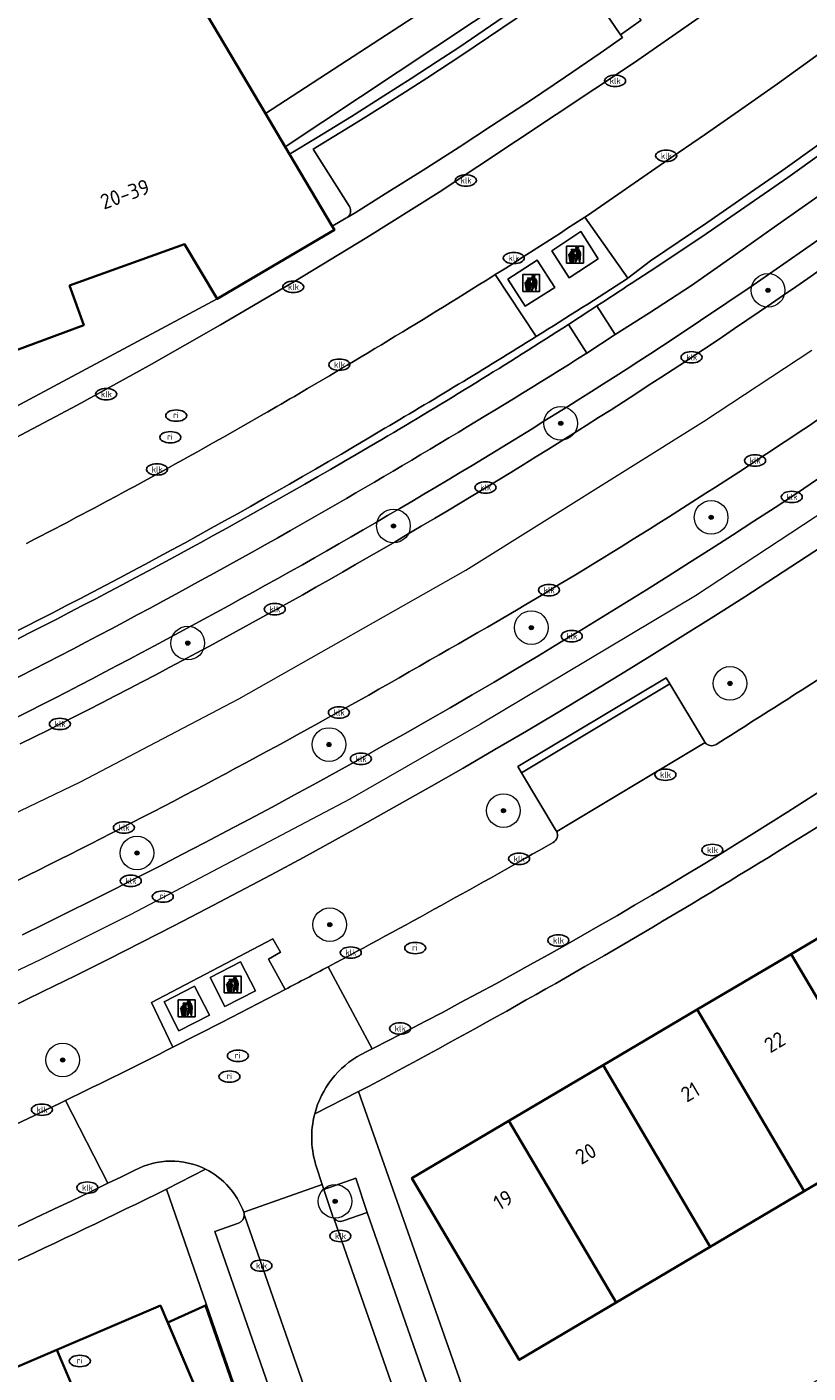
# Model space of a CAD drawing. Header units: metres. Extents: x 103671 to 105190, y 427150 to 429171.
# Tile 35 of 256: x 104057 to 104104, y 427341 to 427421. Entities that reach past the tile are written whole.
import ezdxf
from ezdxf.enums import TextEntityAlignment as Align

# ---------------------------------------------------------------- set-up
doc = ezdxf.new("R2010")
doc.units = ezdxf.units.M
for name, color, linetype, lineweight in [('B-WE-GK-BESCHOEIING-G', 253, 'GK-BESCHOEIING-SO', 18), ('B-WE-GR-BEPLANTING_CULTUUR_BODEMBEDEKKER-GV', 253, 'Continuous', 18), ('B-WE-GR-BEPLANTING_CULTUUR_HEESTERS-GV', 253, 'Continuous', 18), ('B-WE-GR-BOOM-S', 253, 'Continuous', 25), ('B-WE-IE-AFVAL APART PLAATS-S', 253, 'Continuous', 25), ('B-WE-IE-MEUBILAIR-S', 253, 'Continuous', 25), ('B-WE-OG-BEBOUWING-GV', 253, 'Continuous', 35), ('B-WE-OG-BEBOUWING-T18', 7, 'Continuous', 18), ('B-WE-OG-TERREIN_BEGROEID-GV', 253, 'Continuous', 18), ('B-WE-OG-TERREIN_ERF-GV', 253, 'Continuous', 18), ('B-WE-OG-TERREIN_OEVER-GV', 253, 'Continuous', 18), ('B-WE-OG-WATER_SLOOT-GV', 253, 'Continuous', 18), ('B-WE-VH-GESLOTENVERHARDING_ASFALT-GV', 253, 'Continuous', 18), ('B-WE-VH-GESLOTENVERHARDING_BETON-GV', 253, 'Continuous', 18), ('B-WE-VH-OPENVERHARDING-GV', 253, 'Continuous', 18), ('B-WE-VH-OPENVERHARDING_BETONSTRAATSTEEN-GV', 253, 'Continuous', 18), ('B-WE-VH-OPENVERHARDING_TEGEL-GV', 253, 'Continuous', 18), ('B-WE-VW-MARKERING_PICTOGRAM-G', 253, 'Continuous', 18)]:
    doc.layers.add(name, color=color, linetype=linetype, lineweight=lineweight)
doc.styles.add('NLCS-ISO', font='NLCS-ISO.ttf')
doc.styles.add('NLCS-ISO-M500-T18', font='NLCS-ISO.ttf', dxfattribs={"height": 0.9})
doc.linetypes.add('GK-BESCHOEIING-SO', pattern='A,18,-3,[1,NLCS.SHX,S=0.6,R=0,X=0,Y=0],-3', length=24)

# ---------------------------------------------------------------- blocks, each defined once
blk = doc.blocks.new('SIE-AFVAL APART PLAATS-SO')
h = blk.add_hatch(color=256)
h.dxf.hatch_style = 1
h.paths.add_polyline_path([(-0.09, 0.07), (-1.76, 0.07, 0.819081), (-1.79, -0.09), (-1.4, -2.19, 0.36153), (-1.37, -2.21), (-0.47, -2.21, 0.36153), (-0.44, -2.19), (-0.05, -0.09, 0.819081)])
h.paths.add_polyline_path([(-0.16, -0.1), (-0.2, -0.33), (-0.49, -0.33), (-0.47, -0.1)], flags=16)
h.paths.add_polyline_path([(-0.55, -0.1), (-0.58, -0.33), (-0.87, -0.33), (-0.87, -0.1)], flags=16)
h.paths.add_polyline_path([(-0.22, -0.42), (-0.27, -0.73), (-0.53, -0.73), (-0.5, -0.42)], flags=16)
h.paths.add_polyline_path([(-0.58, -0.42), (-0.61, -0.73), (-0.87, -0.73), (-0.87, -0.42)], flags=16)
h.paths.add_polyline_path([(-0.95, -0.1), (-0.95, -0.33), (-1.27, -0.33), (-1.29, -0.1)], flags=16)
h.paths.add_polyline_path([(-0.95, -0.42), (-0.95, -0.73), (-1.23, -0.73), (-1.26, -0.42)], flags=16)
h.paths.add_polyline_path([(-0.29, -0.83), (-0.34, -1.09), (-0.56, -1.09), (-0.54, -0.83)], flags=16)
h.paths.add_polyline_path([(-0.62, -0.83), (-0.65, -1.09), (-0.87, -1.09), (-0.87, -0.83)], flags=16)
h.paths.add_polyline_path([(-0.95, -0.83), (-0.95, -1.09), (-1.2, -1.09), (-1.22, -0.83)], flags=16)
h.paths.add_polyline_path([(-1.35, -0.33), (-1.64, -0.33), (-1.69, -0.1), (-1.37, -0.1)], flags=16)
h.paths.add_polyline_path([(-1.34, -0.42), (-1.31, -0.73), (-1.57, -0.73), (-1.63, -0.42)], flags=16)
h.paths.add_polyline_path([(-0.36, -1.18), (-0.41, -1.44), (-0.6, -1.44), (-0.57, -1.18)], flags=16)
h.paths.add_polyline_path([(-0.65, -1.18), (-0.68, -1.44), (-0.87, -1.44), (-0.87, -1.18)], flags=16)
h.paths.add_polyline_path([(-1.3, -0.83), (-1.28, -1.09), (-1.5, -1.09), (-1.55, -0.83)], flags=16)
h.paths.add_polyline_path([(-0.95, -1.18), (-0.95, -1.44), (-1.17, -1.44), (-1.19, -1.18)], flags=16)
h.paths.add_polyline_path([(-0.42, -1.53), (-0.47, -1.79), (-0.63, -1.79), (-0.6, -1.53)], flags=16)
h.paths.add_polyline_path([(-1.27, -1.18), (-1.25, -1.44), (-1.44, -1.44), (-1.49, -1.18)], flags=16)
h.paths.add_polyline_path([(-0.69, -1.53), (-0.71, -1.79), (-0.87, -1.79), (-0.87, -1.53)], flags=16)
h.paths.add_polyline_path([(-0.95, -1.53), (-0.95, -1.79), (-1.13, -1.79), (-1.16, -1.53)], flags=16)
h.paths.add_polyline_path([(-1.24, -1.53), (-1.22, -1.79), (-1.37, -1.79), (-1.42, -1.53)], flags=16)
h.paths.add_polyline_path([(-0.49, -1.89), (-0.53, -2.13), (-0.66, -2.13), (-0.64, -1.89)], flags=16)
h.paths.add_polyline_path([(-0.72, -1.89), (-0.74, -2.13), (-0.87, -2.13), (-0.87, -1.89)], flags=16)
h.paths.add_polyline_path([(-0.95, -1.89), (-0.95, -2.13), (-1.1, -2.13), (-1.12, -1.89)], flags=16)
h.paths.add_polyline_path([(-1.21, -1.89), (-1.18, -2.13), (-1.31, -2.13), (-1.35, -1.89)], flags=16)
h.paths.add_polyline_path([(-0.19, 0.78, -0.01173), (-0.3, 0.78, -0.148797), (-0.42, 1.03, -0.136076), (-0.69, 0.87), (-0.78, 0.85, -0.038293), (-1.14, 0.96), (-1.19, 0.81, -0.243822), (-1.56, 0.45, 0.344326), (-1, 0.22, -0.139345), (-0.6, 0.22, 0.618436), (-0.56, 0.27, -0.441494), (-0.47, 0.44, 0.309048)])
h.paths.add_polyline_path([(-0.49, 0.51, 0.351556), (-0.64, 0.31, 0.121061), (-1.02, 0.29, -0.288745), (-1.45, 0.42, 0.203599), (-1.12, 0.79), (-1.09, 0.87, 0.083075), (-0.28, 0.71, -0.242261)], flags=16)
h.paths.add_polyline_path([(-0.4, 0.79, -0.023345), (-0.63, 0.82, 0.07081), (-0.46, 0.9, 0.059965)], flags=16)
h.paths.add_polyline_path([(1.12, 1.48), (-1.07, 1.48, 0.860559), (-1.08, 1.42), (0.29, 1, -0.146703), (0.53, 0.28, 0.421968), (0.56, 0.25), (1.6, 0.31, 0.450293), (1.63, 0.34, 0.122241)])
h.paths.add_polyline_path([(0.26, 1.93, 1), (1.07, 1.93, 1)])
h.paths.add_polyline_path([(1.65, 0.15, 0.429303), (1.62, 0.18), (0.55, 0.23, 0.38429), (0.51, 0.2), (0.16, -2.16, 0.83726), (0.22, -2.18), (0.99, -0.78, -0.688204), (1.05, -0.78), (1.36, -2.14, 0.84934), (1.42, -2.14)])
for p, q in [((-0.09, 0.07), (-1.76, 0.07)), ((-1.4, -2.19), (-1.79, -0.09)), ((-1.37, -0.1), (-1.69, -0.1)), ((-1.64, -0.33), (-1.69, -0.1)), ((-1.64, -0.33), (-1.35, -0.33)), ((-1.63, -0.42), (-1.34, -0.42)), ((-1.57, -0.73), (-1.63, -0.42)), ((-1.57, -0.73), (-1.31, -0.73)), ((-1.55, -0.83), (-1.3, -0.83)), ((-1.5, -1.09), (-1.55, -0.83)), ((-1.5, -1.09), (-1.28, -1.09)), ((-1.49, -1.18), (-1.27, -1.18)), ((-1.44, -1.44), (-1.49, -1.18)), ((-1.44, -1.44), (-1.25, -1.44)), ((-1.42, -1.53), (-1.24, -1.53)), ((-1.37, -1.79), (-1.42, -1.53)), ((-1.37, -1.79), (-1.22, -1.79)), ((-1.37, -2.21), (-0.47, -2.21)), ((-1.31, -2.13), (-1.35, -1.89)), ((-1.35, -1.89), (-1.21, -1.89)), ((-1.31, -2.13), (-1.18, -2.13)), ((-0.95, -0.1), (-1.29, -0.1)), ((-1.27, -0.33), (-0.95, -0.33)), ((-1.26, -0.42), (-0.95, -0.42)), ((-1.23, -0.73), (-0.95, -0.73)), ((-1.22, -0.83), (-0.95, -0.83)), ((-1.2, -1.09), (-0.95, -1.09)), ((-1.19, -1.18), (-0.95, -1.18)), ((-1.17, -1.44), (-0.95, -1.44)), ((-1.16, -1.53), (-0.95, -1.53)), ((-1.13, -1.79), (-0.95, -1.79)), ((-1.12, -1.89), (-0.95, -1.89)), ((-1.1, -2.13), (-0.95, -2.13)), ((-0.95, -0.1), (-0.95, -0.33)), ((-0.95, -0.42), (-0.95, -0.73)), ((-0.95, -0.83), (-0.95, -1.09)), ((-0.95, -1.18), (-0.95, -1.44)), ((-0.95, -1.53), (-0.95, -1.79)), ((-0.95, -1.89), (-0.95, -2.13)), ((-0.87, -0.1), (-0.87, -0.33)), ((-0.55, -0.1), (-0.87, -0.1)), ((-0.87, -0.33), (-0.58, -0.33)), ((-0.87, -0.42), (-0.87, -0.73)), ((-0.87, -0.42), (-0.58, -0.42)), ((-0.87, -0.73), (-0.61, -0.73)), ((-0.87, -0.83), (-0.62, -0.83)), ((-0.87, -0.83), (-0.87, -1.09)), ((-0.87, -1.09), (-0.65, -1.09)), ((-0.87, -1.18), (-0.65, -1.18)), ((-0.87, -1.18), (-0.87, -1.44)), ((-0.87, -1.44), (-0.68, -1.44)), ((-0.87, -1.53), (-0.69, -1.53)), ((-0.87, -1.53), (-0.87, -1.79)), ((-0.87, -1.79), (-0.71, -1.79)), ((-0.87, -1.89), (-0.87, -2.13)), ((-0.87, -1.89), (-0.72, -1.89)), ((-0.87, -2.13), (-0.74, -2.13)), ((-0.66, -2.13), (-0.53, -2.13)), ((-0.64, -1.89), (-0.49, -1.89)), ((-0.63, -1.79), (-0.47, -1.79)), ((-0.6, -1.44), (-0.41, -1.44)), ((-0.6, -1.53), (-0.42, -1.53)), ((-0.57, -1.18), (-0.36, -1.18)), ((-0.56, -1.09), (-0.34, -1.09)), ((-0.54, -0.83), (-0.29, -0.83)), ((-0.53, -0.73), (-0.27, -0.73)), ((-0.53, -2.13), (-0.49, -1.89)), ((-0.5, -0.42), (-0.22, -0.42)), ((-0.49, -0.33), (-0.2, -0.33)), ((-0.16, -0.1), (-0.47, -0.1)), ((-0.47, -1.79), (-0.42, -1.53)), ((-0.44, -2.19), (-0.05, -0.09)), ((-0.41, -1.44), (-0.36, -1.18)), ((-0.34, -1.09), (-0.29, -0.83)), ((-0.27, -0.73), (-0.22, -0.42)), ((-0.2, -0.33), (-0.16, -0.1))]:
    blk.add_line(p, q)
blk.add_lwpolyline([(-2.5, -2.51), (2.5, -2.51), (2.5, 2.49), (-2.5, 2.49)], close=True)
for points in [[(-0.78, 0.85, -0.038293), (-1.14, 0.96), (-1.19, 0.81, -0.243822), (-1.56, 0.45, 0.344326), (-1, 0.22, -0.139345), (-0.6, 0.22, 0.618436), (-0.56, 0.27, -0.441494), (-0.47, 0.44, 0.309048), (-0.19, 0.78, -0.01173), (-0.3, 0.78, -0.01173)], [(-0.78, 0.85), (-0.69, 0.87, 0.136076), (-0.42, 1.03, 0.156405), (-0.29, 0.77)], [(-0.78, 0.85), (-0.69, 0.87, 0.136076), (-0.42, 1.03, 0.148797), (-0.3, 0.78, 0.148797)], [(-0.63, 0.82, 0.07081), (-0.46, 0.9, 0.059965), (-0.4, 0.79, 0.059965)], [(-0.4, 0.79, -0.023345), (-0.63, 0.82)]]:
    blk.add_lwpolyline(points, format="xyb")
for points in [[(-1.09, 0.87), (-1.12, 0.79, -0.203599), (-1.45, 0.42, 0.288745), (-1.02, 0.29, -0.121061), (-0.64, 0.31, -0.351556), (-0.49, 0.51, 0.242261), (-0.28, 0.71, -0.083075)], [(-1.07, 1.48), (1.12, 1.48, -0.122241), (1.63, 0.34, -0.450293), (1.6, 0.31), (0.56, 0.25, -0.421968), (0.53, 0.28, 0.146703), (0.29, 1), (-1.08, 1.42, -0.860559)], [(0.55, 0.23), (1.62, 0.18, -0.429303), (1.65, 0.15), (1.42, -2.14, -0.84934), (1.36, -2.14), (1.05, -0.78, 0.688204), (0.99, -0.78), (0.22, -2.18, -0.83726), (0.16, -2.16), (0.51, 0.2, -0.38429)]]:
    blk.add_lwpolyline(points, format="xyb", close=True)
for points in [[(-1.35, -0.33), (-1.37, -0.1)], [(-1.31, -0.73), (-1.34, -0.42)], [(-1.28, -1.09), (-1.3, -0.83)], [(-1.27, -0.33), (-1.29, -0.1)], [(-1.25, -1.44), (-1.27, -1.18)], [(-1.23, -0.73), (-1.26, -0.42)], [(-1.22, -1.79), (-1.24, -1.53)], [(-1.2, -1.09), (-1.22, -0.83)], [(-1.18, -2.13), (-1.21, -1.89)], [(-1.17, -1.44), (-1.19, -1.18)], [(-1.18, -2.22), (-1.18, -2.21)], [(-1.13, -1.79), (-1.16, -1.53)], [(-1.1, -2.13), (-1.12, -1.89)], [(-0.74, -2.13), (-0.72, -1.89)], [(-0.71, -1.79), (-0.69, -1.53)], [(-0.68, -1.44), (-0.65, -1.18)], [(-0.66, -2.13), (-0.64, -1.89)], [(-0.65, -1.09), (-0.62, -0.83)], [(-0.63, -1.79), (-0.6, -1.53)], [(-0.61, -0.73), (-0.58, -0.42)], [(-0.6, -1.44), (-0.57, -1.18)], [(-0.58, -0.33), (-0.55, -0.1)], [(-0.56, -1.09), (-0.54, -0.83)], [(-0.53, -0.73), (-0.5, -0.42)], [(-0.49, -0.33), (-0.47, -0.1)]]:
    blk.add_lwpolyline(points)
blk.add_circle((0.66, 1.93), 0.401)
for centre, radius, start, end in [((-1.76, -0.01), 0.0869, 90, 247.281), ((-0.09, -0.01), 0.0869, 292.719, 90), ((-1.37, -2.18), 0.0318, 190.4943, 270), ((-0.47, -2.18), 0.0318, 270, 349.5057)]:
    blk.add_arc(centre, radius, start, end)
blk = doc.blocks.new('SIE-MEUBILAIR_PUT_KOLK-SO')
blk.add_ellipse((0, 0), major_axis=(1.25, 0), ratio=0.54)
at = {"style": 'NLCS-ISO'}
blk.add_text('klk', height=0.75, dxfattribs=at).set_placement((0.03, 0), align=Align.MIDDLE_CENTER)
blk = doc.blocks.new('SIE-MEUBILAIR_PUT_RIOOLPUT-SO')
blk.add_ellipse((0, 0), major_axis=(1.25, 0), ratio=0.54)
at = {"style": 'NLCS-ISO'}
blk.add_text('ri', height=0.75, dxfattribs=at).set_placement((-0.04, 0.07), align=Align.MIDDLE_CENTER)
blk = doc.blocks.new('SGR-BOOM_GBKN-SO')
at = {"linetype": 'ByBlock', "lineweight": 18}
h = blk.add_hatch(color=0, dxfattribs=at)
h.dxf.hatch_style = 1
edge = h.paths.add_edge_path()
edge.add_arc((0, 0), 0.25, 0, 360)
at = {"color": 0, "linetype": 'ByBlock', "lineweight": 18}
for radius in [2, 0.25]:
    blk.add_circle((0, 0), radius, dxfattribs=at)
at = {"color": 0, "linetype": 'ByBlock', "lineweight": 18, "style": 'NLCS-ISO'}
blk.add_attdef('SOORT', (2.5, 0), '', height=1.5, dxfattribs=at)

msp = doc.modelspace()

# ---------------------------------------------------------------- linework, layer by layer
at = {"layer": 'B-WE-GK-BESCHOEIING-G', "flags": 128}
msp.add_lwpolyline([(104089.054, 427427.856), (104082.582, 427423.4), (104071.358, 427416.096)], dxfattribs=at)
at = {"layer": 'B-WE-GR-BEPLANTING_CULTUUR_BODEMBEDEKKER-GV', "flags": 128}
for points in [[(104120.159, 427431.705), (104123.186, 427427.732), (104120.473, 427425.683), (104110.574, 427418.215), (104108.48, 427416.683), (104106.879, 427415.516), (104104.421, 427413.75), (104102.402, 427412.297), (104100.73, 427411.153), (104097.551, 427408.959), (104094.608, 427406.981), (104093.091, 427406.007)], [(104091.05, 427404.665), (104092.144, 427402.975), (104094.171, 427404.263), (104096.67, 427405.888), (104099.124, 427407.604), (104101.573, 427409.339), (104105.632, 427412.205), (104109.707, 427415.109), (104112.147, 427416.888), (104114.533, 427418.654), (104116.946, 427420.492), (104119.431, 427422.463), (104121.301, 427424.046), (104123.822, 427426.251), (104126.032, 427428.31)], [(104090.445, 427401.861), (104089.364, 427403.572)]]:
    msp.add_lwpolyline(points, dxfattribs=at)
at = {"layer": 'B-WE-GR-BEPLANTING_CULTUUR_BODEMBEDEKKER-GV'}
for points in [[(104093.091, 427406.007, -0.003528), (104091.05, 427404.665)], [(104089.364, 427403.572, -0.009839), (104078.285, 427396.745)], [(104072.845, 427391.324, 0.01076), (104090.445, 427401.861)], [(104078.285, 427396.745, -0.018228), (104053.396, 427383.262)], [(104048.312, 427378.466, 0.016166), (104072.845, 427391.324)]]:
    msp.add_lwpolyline(points, format="xyb", dxfattribs=at)
at = {"layer": 'B-WE-GR-BEPLANTING_CULTUUR_HEESTERS-GV', "flags": 128}
for points in [[(104075.974, 427350.336), (104077.404, 427350.827), (104076.738, 427352.864), (104074.828, 427352.208)], [(104074.828, 427352.208), (104075.337, 427350.653)]]:
    msp.add_lwpolyline(points, dxfattribs=at)
at = {"layer": 'B-WE-GR-BEPLANTING_CULTUUR_HEESTERS-GV'}
for points in [[(104075.337, 427350.653, 0.090483), (104075.425, 427350.492)], [(104075.425, 427350.492, 0.314358), (104075.974, 427350.336)]]:
    msp.add_lwpolyline(points, format="xyb", dxfattribs=at)
at = {"layer": 'B-WE-OG-BEBOUWING-GV', "flags": 128}
for points in [[(104051.387, 427404.917), (104052.191, 427402.785), (104052.969, 427400.723), (104060.563, 427403.534), (104059.722, 427405.876), (104066.558, 427408.329), (104068.49, 427405.081), (104075.455, 427409.179), (104075.318, 427409.411), (104072.787, 427413.684), (104072.532, 427414.115), (104071.358, 427416.096), (104062.674, 427430.759), (104055.724, 427426.615), (104056.519, 427425.28), (104046.048, 427419.077)], [(104113.697, 427360.499), (104113.541, 427360.406), (104108.184, 427369.48), (104102.595, 427366.18), (104108.96, 427355.399), (104114.547, 427358.703), (104114.69, 427358.787)], [(104097.006, 427362.881), (104103.373, 427352.096), (104108.96, 427355.399), (104102.595, 427366.18)], [(104103.373, 427352.096), (104097.006, 427362.881), (104091.417, 427359.581), (104097.786, 427348.792)], [(104092.199, 427345.489), (104097.786, 427348.792), (104091.417, 427359.581), (104085.827, 427356.281)], [(104092.199, 427345.489), (104085.827, 427356.281), (104080.066, 427352.879), (104086.44, 427342.084)], [(104063.239, 427333.121), (104069.228, 427335.673), (104065.122, 427345.307), (104058.96, 427342.682), (104063.064, 427333.047)], [(104065.556, 427344.311), (104067.503, 427339.738), (104069.433, 427340.638), (104067.801, 427345.32)], [(104057.871, 427328.659), (104063.848, 427331.207), (104064.023, 427331.281), (104063.239, 427333.121), (104063.064, 427333.047), (104058.96, 427342.682), (104052.982, 427340.136)]]:
    msp.add_lwpolyline(points, close=True, dxfattribs=at)
at = {"layer": 'B-WE-OG-TERREIN_BEGROEID-GV', "flags": 128}
msp.add_lwpolyline([(104082.857, 427420.01), (104090.819, 427425.484), (104090.433, 427426.003), (104072.532, 427414.115), (104072.787, 427413.684), (104074.427, 427414.669), (104076.477, 427415.923), (104078.397, 427417.153), (104080.009, 427418.176), (104081.565, 427419.191)], close=True, dxfattribs=at)
for points in [[(104126.976, 427426.188), (104126.811, 427426.342), (104126.271, 427425.838), (104126.234, 427425.804), (104126.313, 427425.725), (104125.49, 427424.992), (104125.208, 427424.687), (104122.662, 427422.46), (104120.758, 427420.849), (104118.228, 427418.842), (104115.78, 427416.977), (104113.384, 427415.204), (104110.929, 427413.414), (104106.845, 427410.503), (104104.889, 427409.07), (104100.341, 427405.905), (104095.648, 427402.748)], [(104088.666, 427373.453), (104088.653, 427373.479), (104088.639, 427373.504), (104086.577, 427376.95), (104086.361, 427377.312), (104095.172, 427382.582), (104095.388, 427382.221), (104097.435, 427378.799)], [(104065.864, 427360.646), (104064.587, 427363.313), (104071.793, 427367.087), (104072.256, 427366.3), (104071.545, 427365.869), (104072.53, 427364.077)]]:
    msp.add_lwpolyline(points, dxfattribs=at)
at = {"layer": 'B-WE-OG-TERREIN_BEGROEID-GV'}
for points in [[(104056.927, 427367.326, 0.060352), (104138.118, 427419.693)], [(104140.289, 427416.907, -0.084034), (104020.111, 427347.65)], [(104082.17, 427392.511, 0.019264), (104105.745, 427407.813)], [(104116.586, 427406.69, -0.030309), (104081.111, 427383.624)], [(104095.648, 427402.748, -0.016387), (104072.827, 427388.892)], [(104056.797, 427378.66, 0.019831), (104082.17, 427392.511)], [(104072.827, 427388.892, -0.015125), (104049.125, 427376.531)], [(104098.129, 427378.632, 0.005523), (104107.179, 427384.432)], [(104081.111, 427383.624, -0.02641), (104041.552, 427363.5)], [(104097.435, 427378.799, 0.02879), (104097.479, 427378.736)], [(104097.479, 427378.736, 0.373816), (104098.129, 427378.632)], [(104088.458, 427372.814, 0.386225), (104088.666, 427373.453)], [(104075.094, 427365.43, 0.007906), (104088.458, 427372.814)], [(104072.53, 427364.077, 0.001237), (104075.094, 427365.43)], [(104059.489, 427357.487, 0.003583), (104065.864, 427360.646)], [(104047.557, 427351.881, 0.006772), (104059.489, 427357.487)]]:
    msp.add_lwpolyline(points, format="xyb", dxfattribs=at)
at = {"layer": 'B-WE-OG-TERREIN_ERF-GV'}
for points in [[(104113.621, 427379.825, -0.024509), (104076.898, 427358.012)], [(104065.485, 427352.224, -0.025851), (104026.094, 427335.255)]]:
    msp.add_lwpolyline(points, format="xyb", dxfattribs=at)
at = {"layer": 'B-WE-OG-TERREIN_ERF-GV', "flags": 128}
for points in [[(104076.898, 427358.012), (104086.314, 427331.225), (104094.589, 427335.538), (104093.402, 427337.693), (104095.968, 427339.106), (104098.503, 427340.503), (104099.69, 427338.349), (104105.991, 427341.931), (104104.716, 427344.035), (104107.232, 427345.56), (104109.693, 427347.051), (104110.968, 427344.947), (104117.143, 427348.737), (104115.877, 427350.754), (104118.327, 427352.301), (104120.737, 427353.824), (104122.018, 427351.796), (104125.321, 427353.904), (104125.403, 427353.956), (104113.621, 427379.825)], [(104074.756, 427325.433), (104065.485, 427352.224)]]:
    msp.add_lwpolyline(points, dxfattribs=at)
for points in [[(104097.786, 427348.792), (104092.199, 427345.489), (104086.44, 427342.084), (104080.066, 427352.879), (104085.827, 427356.281), (104091.417, 427359.581), (104097.006, 427362.881), (104102.595, 427366.18), (104108.184, 427369.48), (104113.964, 427372.893), (104119.272, 427363.814), (104113.697, 427360.499), (104114.69, 427358.787), (104114.547, 427358.703), (104108.96, 427355.399), (104103.373, 427352.096)], [(104047.004, 427337.59), (104052.982, 427340.136), (104058.96, 427342.682), (104065.122, 427345.307), (104069.228, 427335.673), (104063.239, 427333.121), (104064.023, 427331.281), (104063.848, 427331.207), (104057.871, 427328.659), (104051.893, 427326.111), (104045.915, 427323.563), (104039.938, 427321.015), (104033.776, 427318.389), (104028.885, 427329.872), (104035.047, 427332.497), (104041.026, 427335.043)], [(104065.556, 427344.311), (104067.801, 427345.32), (104069.433, 427340.638), (104067.503, 427339.738)]]:
    msp.add_lwpolyline(points, close=True, dxfattribs=at)
at = {"layer": 'B-WE-OG-TERREIN_OEVER-GV', "flags": 128}
msp.add_lwpolyline([(104090.433, 427426.003), (104089.054, 427427.856), (104082.582, 427423.4), (104071.358, 427416.096), (104072.532, 427414.115)], close=True, dxfattribs=at)
at = {"layer": 'B-WE-OG-WATER_SLOOT-GV', "flags": 128}
msp.add_lwpolyline([(104062.674, 427430.759), (104071.358, 427416.096), (104082.582, 427423.4)], dxfattribs=at)
at = {"layer": 'B-WE-VH-GESLOTENVERHARDING_ASFALT-GV'}
for points in [[(104138.118, 427419.693, -0.060352), (104056.927, 427367.326)], [(104020.111, 427347.65, 0.084034), (104140.289, 427416.907)], [(104105.745, 427407.813, -0.019264), (104082.17, 427392.511)], [(104081.111, 427383.624, 0.030309), (104116.586, 427406.69)], [(104082.17, 427392.511, -0.019831), (104056.797, 427378.66)], [(104041.552, 427363.5, 0.02641), (104081.111, 427383.624)]]:
    msp.add_lwpolyline(points, format="xyb", dxfattribs=at)
at = {"layer": 'B-WE-VH-GESLOTENVERHARDING_BETON-GV', "flags": 128}
for points in [[(104090.09, 427409.081), (104088.379, 427407.942), (104089.411, 427406.338), (104091.123, 427407.457)], [(104087.51, 427407.391), (104085.761, 427406.25), (104086.785, 427404.66), (104088.553, 427405.768)], [(104070.766, 427363.989), (104069.881, 427365.712), (104068.07, 427364.783), (104068.955, 427363.059)], [(104068.032, 427362.558), (104067.147, 427364.282), (104065.336, 427363.352), (104066.221, 427361.628)]]:
    msp.add_lwpolyline(points, close=True, dxfattribs=at)
at = {"layer": 'B-WE-VH-GESLOTENVERHARDING_BETON-GV'}
msp.add_lwpolyline([(104091.05, 427404.665, -0.001794), (104089.364, 427403.572)], format="xyb", dxfattribs=at)
at = {"layer": 'B-WE-VH-GESLOTENVERHARDING_BETON-GV', "flags": 128}
msp.add_lwpolyline([(104089.364, 427403.572), (104090.445, 427401.861), (104092.144, 427402.975), (104091.05, 427404.665)], dxfattribs=at)
at = {"layer": 'B-WE-VH-OPENVERHARDING-GV', "flags": 128}
for points in [[(104093.091, 427406.007), (104094.608, 427406.981), (104097.551, 427408.959), (104100.73, 427411.153), (104102.402, 427412.297), (104104.421, 427413.75), (104106.879, 427415.516), (104108.48, 427416.683), (104110.574, 427418.215), (104120.473, 427425.683), (104123.186, 427427.732), (104120.159, 427431.705)], [(104120.046, 427430.986), (104122.468, 427427.841), (104120.16, 427426.098), (104110.264, 427418.632), (104108.173, 427417.103), (104106.574, 427415.937), (104104.117, 427414.172), (104102.103, 427412.723), (104100.435, 427411.581), (104097.579, 427409.609), (104094.244, 427407.354), (104092.887, 427406.313), (104092.872, 427406.301)], [(104104.771, 427420.013), (104101.778, 427417.863), (104099.469, 427416.236), (104097.506, 427414.872), (104095.073, 427413.199), (104090.496, 427410.048), (104090.336, 427409.943), (104092.887, 427406.313), (104094.244, 427407.354), (104097.579, 427409.609), (104100.435, 427411.581), (104102.103, 427412.723), (104104.117, 427414.172)], [(104105.632, 427412.205), (104101.573, 427409.339), (104099.124, 427407.604), (104096.67, 427405.888), (104094.171, 427404.263), (104092.144, 427402.975), (104090.445, 427401.861)], [(104090.336, 427409.943), (104090.122, 427409.804), (104089.689, 427409.522), (104089.314, 427409.279), (104088.88, 427408.998), (104088.505, 427408.755), (104088.07, 427408.475), (104087.694, 427408.234), (104087.259, 427407.955), (104086.882, 427407.715), (104086.446, 427407.437), (104086.069, 427407.197), (104085.632, 427406.921), (104085.255, 427406.682), (104085.008, 427406.526), (104087.453, 427402.857)], [(104092.872, 427406.301), (104092.887, 427406.313), (104090.336, 427409.943)], [(104095.648, 427402.748), (104100.341, 427405.905), (104104.889, 427409.07)], [(104087.453, 427402.857), (104085.008, 427406.526), (104084.817, 427406.406), (104084.439, 427406.169), (104084.001, 427405.894), (104083.622, 427405.658), (104083.183, 427405.384), (104082.804, 427405.148), (104082.364, 427404.876), (104081.984, 427404.641), (104081.544, 427404.37), (104081.163, 427404.136), (104080.722, 427403.866), (104080.341, 427403.633), (104079.899, 427403.364), (104079.518, 427403.132), (104079.075, 427402.864), (104078.693, 427402.633), (104078.25, 427402.366), (104077.868, 427402.136), (104077.424, 427401.87), (104077.04, 427401.641), (104076.596, 427401.376), (104076.212, 427401.148), (104075.947, 427400.99), (104075.432, 427400.683), (104075.166, 427400.526), (104074.65, 427400.22), (104074.384, 427400.063), (104073.868, 427399.759), (104073.601, 427399.603), (104073.084, 427399.3), (104072.817, 427399.145), (104072.299, 427398.843), (104072.031, 427398.689), (104071.512, 427398.389), (104071.245, 427398.235), (104070.725, 427397.936), (104070.457, 427397.783), (104069.936, 427397.485), (104069.668, 427397.333), (104069.146, 427397.037), (104068.877, 427396.885), (104068.355, 427396.591), (104068.086, 427396.439), (104067.563, 427396.146), (104067.293, 427395.995), (104066.769, 427395.704), (104066.499, 427395.554), (104065.975, 427395.264), (104065.704, 427395.115), (104065.179, 427394.826), (104064.908, 427394.677), (104064.382, 427394.39), (104064.111, 427394.242), (104063.584, 427393.956), (104063.312, 427393.809), (104062.785, 427393.524), (104062.513, 427393.378), (104061.984, 427393.095), (104061.712, 427392.949), (104061.183, 427392.667), (104060.91, 427392.522), (104060.38, 427392.242), (104060.107, 427392.098), (104059.576, 427391.818), (104059.303, 427391.675), (104058.771, 427391.397), (104058.498, 427391.255), (104057.965, 427390.978), (104057.691, 427390.836), (104057.158, 427390.562)], [(104077.704, 427360.558), (104077.377, 427360.392), (104077.049, 427360.226)], [(104074.286, 427356.688), (104076.898, 427358.012)]]:
    msp.add_lwpolyline(points, dxfattribs=at)
for points in [[(104091.123, 427407.457), (104089.411, 427406.338), (104088.379, 427407.942), (104090.09, 427409.081)], [(104088.553, 427405.768), (104086.785, 427404.66), (104085.761, 427406.25), (104087.51, 427407.391)]]:
    msp.add_lwpolyline(points, close=True, dxfattribs=at)
at = {"layer": 'B-WE-VH-OPENVERHARDING-GV'}
for points in [[(104092.872, 427406.301, -0.004049), (104087.453, 427402.857)], [(104087.453, 427402.857, 0.004049), (104092.872, 427406.301)], [(104091.05, 427404.665, 0.003528), (104093.091, 427406.007)], [(104089.364, 427403.572, 0.001794), (104091.05, 427404.665)], [(104078.285, 427396.745, 0.009839), (104089.364, 427403.572)], [(104072.827, 427388.892, 0.016387), (104095.648, 427402.748)], [(104087.453, 427402.857, -0.006853), (104078.166, 427397.234)], [(104078.166, 427397.234, 0.006853), (104087.453, 427402.857)], [(104090.445, 427401.861, -0.01076), (104072.845, 427391.324)], [(104078.166, 427397.234, -0.020704), (104053.155, 427383.653)], [(104053.155, 427383.653, 0.020704), (104078.166, 427397.234)], [(104053.396, 427383.262, 0.018228), (104078.285, 427396.745)], [(104072.845, 427391.324, -0.016166), (104048.312, 427378.466)], [(104049.125, 427376.531, 0.015125), (104072.827, 427388.892)], [(104076.898, 427358.012, 0.024509), (104113.621, 427379.825)], [(104110.31, 427379.82, -0.031362), (104077.704, 427360.558)], [(104077.049, 427360.226, 0.208579), (104074.286, 427356.688)]]:
    msp.add_lwpolyline(points, format="xyb", dxfattribs=at)
at = {"layer": 'B-WE-VH-OPENVERHARDING_BETONSTRAATSTEEN-GV', "flags": 128}
for points in [[(104104.253, 427426.932), (104100.598, 427424.282), (104096.92, 427421.664), (104093.22, 427419.078), (104081.672, 427411.419), (104077.38, 427408.731), (104073.051, 427406.104), (104068.684, 427403.54), (104064.448, 427401.132), (104060.18, 427398.783), (104055.88, 427396.492), (104051.617, 427394.279), (104047.325, 427392.124), (104043.004, 427390.027), (104038.983, 427388.139), (104034.938, 427386.301), (104030.871, 427384.514), (104026.439, 427382.616), (104021.984, 427380.773), (104017.507, 427378.985), (104012.934, 427377.224)], [(104092.457, 427420.773), (104090.037, 427424.333), (104086.258, 427421.735), (104082.973, 427419.521), (104081.705, 427418.691), (104080.946, 427418.19), (104079.679, 427417.386), (104078.486, 427416.632), (104077.008, 427415.693), (104074.197, 427413.974), (104076.348, 427410.566)], [(104076.22, 427409.922), (104076.686, 427410.188), (104078.483, 427411.325), (104080.732, 427412.733), (104082.877, 427414.089), (104084.798, 427415.363), (104087.105, 427416.858), (104089.189, 427418.27), (104091.248, 427419.68), (104092.57, 427420.611), (104092.457, 427420.773)], [(104057.158, 427390.562), (104057.691, 427390.836), (104057.965, 427390.978), (104058.498, 427391.255), (104058.771, 427391.397), (104059.303, 427391.675), (104059.576, 427391.818), (104060.107, 427392.098), (104060.38, 427392.242), (104060.91, 427392.522), (104061.183, 427392.667), (104061.712, 427392.949), (104061.984, 427393.095), (104062.513, 427393.378), (104062.785, 427393.524), (104063.312, 427393.809), (104063.584, 427393.956), (104064.111, 427394.242), (104064.382, 427394.39), (104064.908, 427394.677), (104065.179, 427394.826), (104065.704, 427395.115), (104065.975, 427395.264), (104066.499, 427395.554), (104066.769, 427395.704), (104067.293, 427395.995), (104067.563, 427396.146), (104068.086, 427396.439), (104068.355, 427396.591), (104068.877, 427396.885), (104069.146, 427397.037), (104069.668, 427397.333), (104069.936, 427397.485), (104070.457, 427397.783), (104070.725, 427397.936), (104071.245, 427398.235), (104071.512, 427398.389), (104072.031, 427398.689), (104072.299, 427398.843), (104072.817, 427399.145), (104073.084, 427399.3), (104073.601, 427399.603), (104073.868, 427399.759), (104074.384, 427400.063), (104074.65, 427400.22), (104075.166, 427400.526), (104075.432, 427400.683), (104075.947, 427400.99), (104076.212, 427401.148), (104076.596, 427401.376), (104077.04, 427401.641), (104077.424, 427401.87), (104077.868, 427402.136), (104078.25, 427402.366), (104078.693, 427402.633), (104079.075, 427402.864), (104079.518, 427403.132), (104079.899, 427403.364), (104080.341, 427403.633), (104080.722, 427403.866), (104081.163, 427404.136), (104081.544, 427404.37), (104081.984, 427404.641), (104082.364, 427404.876), (104082.804, 427405.148), (104083.183, 427405.384), (104083.622, 427405.658), (104084.001, 427405.894), (104084.439, 427406.169), (104084.817, 427406.406), (104085.008, 427406.526), (104085.255, 427406.682), (104085.632, 427406.921), (104086.069, 427407.197), (104086.446, 427407.437), (104086.882, 427407.715), (104087.259, 427407.955), (104087.694, 427408.234), (104088.07, 427408.475), (104088.505, 427408.755), (104088.88, 427408.998), (104089.314, 427409.279), (104089.689, 427409.522), (104090.122, 427409.804), (104090.336, 427409.943), (104090.496, 427410.048), (104095.073, 427413.199), (104097.506, 427414.872), (104099.469, 427416.236), (104101.778, 427417.863), (104104.771, 427420.013)], [(104097.435, 427378.799), (104095.388, 427382.221), (104086.577, 427376.95), (104088.639, 427373.504), (104088.653, 427373.479), (104088.666, 427373.453), (104097.479, 427378.736)], [(104097.479, 427378.736), (104088.666, 427373.453)], [(104077.049, 427360.226), (104077.377, 427360.392), (104077.704, 427360.558), (104075.094, 427365.43)], [(104075.094, 427365.43), (104077.704, 427360.558)], [(104072.53, 427364.077), (104068.795, 427362.138), (104065.864, 427360.646)], [(104059.489, 427357.487), (104062.005, 427352.569), (104062.808, 427352.96), (104063.611, 427353.352)], [(104062.005, 427352.569), (104059.489, 427357.487)], [(104070.071, 427350.845), (104074.737, 427352.488), (104074.4, 427353.518)], [(104075.337, 427350.653), (104074.828, 427352.208), (104074.737, 427352.488), (104070.071, 427350.845)], [(104077.513, 427329.42), (104077.498, 427329.463), (104070.111, 427350.654), (104070.1, 427350.687)], [(104070.1, 427350.687), (104070.111, 427350.654), (104077.498, 427329.463), (104077.513, 427329.42)], [(104077.404, 427350.827), (104075.974, 427350.336)], [(104083.41, 427329.044), (104084.832, 427329.54), (104077.404, 427350.827)], [(104069.766, 427350.206), (104068.348, 427349.705), (104075.523, 427329.107), (104076.942, 427329.601)], [(104075.425, 427350.492), (104075.443, 427350.441), (104083.061, 427328.603), (104083.075, 427328.564)], [(104083.075, 427328.564), (104083.061, 427328.603), (104075.443, 427350.441), (104075.425, 427350.492)]]:
    msp.add_lwpolyline(points, dxfattribs=at)
at = {"layer": 'B-WE-VH-OPENVERHARDING_BETONSTRAATSTEEN-GV'}
for points in [[(104076.348, 427410.566, -0.396903), (104076.22, 427409.922)], [(104107.179, 427384.432, -0.005523), (104098.129, 427378.632)], [(104077.704, 427360.558, 0.031362), (104110.31, 427379.82)], [(104097.479, 427378.736, -0.02879), (104097.435, 427378.799)], [(104098.129, 427378.632, -0.373816), (104097.479, 427378.736)], [(104088.666, 427373.453, -0.386225), (104088.458, 427372.814)], [(104088.458, 427372.814, -0.007906), (104075.094, 427365.43)], [(104075.094, 427365.43, -0.001237), (104072.53, 427364.077)], [(104065.864, 427360.646, -0.003583), (104059.489, 427357.487)], [(104074.286, 427356.688, -0.208579), (104077.049, 427360.226)], [(104059.489, 427357.487, -0.006772), (104047.557, 427351.881)], [(104074.4, 427353.518, -0.144474), (104074.286, 427356.688)], [(104063.611, 427353.352, -0.24204), (104067.809, 427353.403)], [(104067.809, 427353.403, -0.193345), (104070.071, 427350.845)], [(104026.978, 427337.561, 0.023254), (104062.005, 427352.569)], [(104070.1, 427350.687, -0.322982), (104069.766, 427350.206)], [(104070.071, 427350.845, -0.081845), (104070.1, 427350.687)], [(104075.425, 427350.492, -0.090483), (104075.337, 427350.653)], [(104075.974, 427350.336, -0.314358), (104075.425, 427350.492)]]:
    msp.add_lwpolyline(points, format="xyb", dxfattribs=at)
at = {"layer": 'B-WE-VH-OPENVERHARDING_TEGEL-GV', "flags": 128}
for points in [[(104012.934, 427377.224), (104017.507, 427378.985), (104021.984, 427380.773), (104026.439, 427382.616), (104030.871, 427384.514), (104034.938, 427386.301), (104038.983, 427388.139), (104043.004, 427390.027), (104047.325, 427392.124), (104051.617, 427394.279), (104055.88, 427396.492), (104060.18, 427398.783), (104064.448, 427401.132), (104068.684, 427403.54), (104073.051, 427406.104), (104077.38, 427408.731), (104081.672, 427411.419), (104093.22, 427419.078), (104096.92, 427421.664), (104100.598, 427424.282), (104104.253, 427426.932)], [(104090.819, 427425.484), (104082.857, 427420.01), (104081.565, 427419.191), (104080.009, 427418.176), (104078.397, 427417.153), (104076.477, 427415.923), (104074.427, 427414.669), (104072.787, 427413.684), (104075.318, 427409.411), (104075.7, 427409.627), (104076.138, 427409.875), (104076.22, 427409.922)], [(104076.348, 427410.566), (104074.197, 427413.974), (104077.008, 427415.693), (104078.486, 427416.632), (104079.679, 427417.386), (104080.946, 427418.19), (104081.705, 427418.691), (104082.973, 427419.521), (104086.258, 427421.735), (104090.037, 427424.333), (104092.457, 427420.773), (104093.684, 427421.634), (104093.634, 427421.701), (104090.819, 427425.484)], [(104093.684, 427421.634), (104092.457, 427420.773), (104092.57, 427420.611), (104091.248, 427419.68), (104089.189, 427418.27), (104087.105, 427416.858), (104084.798, 427415.363), (104082.877, 427414.089), (104080.732, 427412.733), (104078.483, 427411.325), (104076.686, 427410.188), (104076.22, 427409.922), (104076.138, 427409.875), (104075.7, 427409.627), (104075.318, 427409.411), (104075.455, 427409.179), (104068.49, 427405.081), (104054.019, 427397.342)], [(104068.49, 427405.081), (104066.558, 427408.329), (104059.722, 427405.876), (104060.563, 427403.534), (104052.969, 427400.723), (104054.237, 427397.94)], [(104054.019, 427397.342), (104068.49, 427405.081)], [(104086.932, 427329.469), (104086.314, 427331.225), (104076.898, 427358.012), (104074.286, 427356.688)], [(104063.611, 427353.352), (104062.808, 427352.96), (104062.005, 427352.569)], [(104067.809, 427353.403), (104065.485, 427352.224), (104074.756, 427325.433), (104075.448, 427323.435), (104092.529, 427274.078), (104093.218, 427272.086), (104101.956, 427246.837), (104102.75, 427244.405)], [(104065.485, 427352.224), (104067.809, 427353.403)], [(104074.4, 427353.518), (104074.737, 427352.488), (104074.828, 427352.208), (104076.738, 427352.864), (104077.404, 427350.827), (104084.832, 427329.54), (104083.41, 427329.044)], [(104076.942, 427329.601), (104075.523, 427329.107), (104068.348, 427349.705), (104069.766, 427350.206)]]:
    msp.add_lwpolyline(points, dxfattribs=at)
at = {"layer": 'B-WE-VH-OPENVERHARDING_TEGEL-GV'}
for points in [[(104076.22, 427409.922, 0.396903), (104076.348, 427410.566)], [(104074.286, 427356.688, 0.144474), (104074.4, 427353.518)], [(104067.809, 427353.403, 0.24204), (104063.611, 427353.352)], [(104070.071, 427350.845, 0.193345), (104067.809, 427353.403)], [(104062.005, 427352.569, -0.023254), (104026.978, 427337.561)], [(104026.094, 427335.255, 0.025851), (104065.485, 427352.224)], [(104069.766, 427350.206, 0.322982), (104070.1, 427350.687)], [(104070.1, 427350.687, 0.081845), (104070.071, 427350.845)]]:
    msp.add_lwpolyline(points, format="xyb", dxfattribs=at)
at = {"layer": 'B-WE-VH-OPENVERHARDING_TEGEL-GV', "flags": 128}
for points in [[(104095.388, 427382.221), (104095.172, 427382.582), (104086.361, 427377.312), (104086.577, 427376.95)], [(104065.864, 427360.646), (104068.795, 427362.138), (104072.53, 427364.077), (104071.545, 427365.869), (104072.256, 427366.3), (104071.793, 427367.087), (104064.587, 427363.313)], [(104068.07, 427364.783), (104069.881, 427365.712), (104070.766, 427363.989), (104068.955, 427363.059)], [(104065.336, 427363.352), (104067.147, 427364.282), (104068.032, 427362.558), (104066.221, 427361.628)]]:
    msp.add_lwpolyline(points, close=True, dxfattribs=at)
at = {"layer": 'B-WE-VW-MARKERING_PICTOGRAM-G', "flags": 128}
for points in [[(104097.376, 427397.797), (104103.821, 427402.05)], [(104083.274, 427388.97), (104097.376, 427397.797)], [(104106.852, 427393.993), (104096.905, 427387.461)], [(104069.78, 427381.334), (104083.274, 427388.97)], [(104096.905, 427387.461), (104091.809, 427384.414)], [(104091.809, 427384.414), (104084.141, 427379.828)], [(104060.371, 427376.407), (104069.78, 427381.334)], [(104084.141, 427379.828), (104076.38, 427375.377)], [(104042.467, 427367.822), (104060.371, 427376.407)], [(104076.38, 427375.377), (104063.364, 427368.522)], [(104063.364, 427368.522), (104058.013, 427365.853)], [(104058.013, 427365.853), (104047.239, 427360.733)]]:
    msp.add_lwpolyline(points, dxfattribs=at)

# ---------------------------------------------------------------- block references
at = {"layer": 'B-WE-GR-BOOM-S', "xscale": 0.5, "yscale": 0.5, "zscale": 0.5}
for p in [(104101.219, 427405.594), (104088.903, 427397.696), (104097.839, 427392.112), (104078.968, 427391.604), (104087.153, 427385.567), (104066.749, 427384.646), (104098.956, 427382.253), (104075.138, 427378.625), (104085.5, 427374.7), (104063.731, 427372.181), (104075.183, 427367.926), (104059.313, 427359.892), (104075.5, 427351.5)]:
    msp.add_blockref('SGR-BOOM_GBKN-SO', p, dxfattribs=at)
at = {"layer": 'B-WE-IE-AFVAL APART PLAATS-S', "xscale": 0.2, "yscale": 0.2, "zscale": 0.2}
for p in [(104089.746, 427407.719), (104087.148, 427406.031), (104069.418, 427364.375), (104066.686, 427362.961)]:
    msp.add_blockref('SIE-AFVAL APART PLAATS-SO', p, dxfattribs=at)
at = {"layer": 'B-WE-IE-MEUBILAIR-S', "xscale": 0.5, "yscale": 0.5, "zscale": 0.5}
for name, p in [('SIE-MEUBILAIR_PUT_KOLK-SO', (104092.13, 427418.034)), ('SIE-MEUBILAIR_PUT_KOLK-SO', (104095.165, 427413.585)), ('SIE-MEUBILAIR_PUT_KOLK-SO', (104083.266, 427412.121)), ('SIE-MEUBILAIR_PUT_KOLK-SO', (104086.114, 427407.51)), ('SIE-MEUBILAIR_PUT_KOLK-SO', (104073.01, 427405.8)), ('SIE-MEUBILAIR_PUT_KOLK-SO', (104096.673, 427401.618)), ('SIE-MEUBILAIR_PUT_KOLK-SO', (104075.75, 427401.18)), ('SIE-MEUBILAIR_PUT_KOLK-SO', (104061.9, 427399.43)), ('SIE-MEUBILAIR_PUT_RIOOLPUT-SO', (104066.059, 427398.154)), ('SIE-MEUBILAIR_PUT_RIOOLPUT-SO', (104065.71, 427396.871)), ('SIE-MEUBILAIR_PUT_KOLK-SO', (104100.445, 427395.488)), ('SIE-MEUBILAIR_PUT_KOLK-SO', (104064.92, 427394.96)), ('SIE-MEUBILAIR_PUT_KOLK-SO', (104084.433, 427393.888)), ('SIE-MEUBILAIR_PUT_KOLK-SO', (104102.627, 427393.324)), ('SIE-MEUBILAIR_PUT_KOLK-SO', (104088.207, 427387.794)), ('SIE-MEUBILAIR_PUT_KOLK-SO', (104071.914, 427386.661)), ('SIE-MEUBILAIR_PUT_KOLK-SO', (104089.554, 427385.059)), ('SIE-MEUBILAIR_PUT_KOLK-SO', (104075.728, 427380.525)), ('SIE-MEUBILAIR_PUT_KOLK-SO', (104059.148, 427379.845)), ('SIE-MEUBILAIR_PUT_KOLK-SO', (104077.032, 427377.774)), ('SIE-MEUBILAIR_PUT_KOLK-SO', (104095.12, 427376.83)), ('SIE-MEUBILAIR_PUT_KOLK-SO', (104062.953, 427373.693)), ('SIE-MEUBILAIR_PUT_KOLK-SO', (104097.91, 427372.36)), ('SIE-MEUBILAIR_PUT_KOLK-SO', (104086.43, 427371.84)), ('SIE-MEUBILAIR_PUT_KOLK-SO', (104063.361, 427370.528)), ('SIE-MEUBILAIR_PUT_RIOOLPUT-SO', (104065.262, 427369.592)), ('SIE-MEUBILAIR_PUT_RIOOLPUT-SO', (104080.261, 427366.539)), ('SIE-MEUBILAIR_PUT_KOLK-SO', (104088.76, 427366.99)), ('SIE-MEUBILAIR_PUT_KOLK-SO', (104076.43, 427366.27)), ('SIE-MEUBILAIR_PUT_KOLK-SO', (104079.36, 427361.76)), ('SIE-MEUBILAIR_PUT_RIOOLPUT-SO', (104069.727, 427360.139)), ('SIE-MEUBILAIR_PUT_RIOOLPUT-SO', (104069.224, 427358.904)), ('SIE-MEUBILAIR_PUT_KOLK-SO', (104058.08, 427356.94)), ('SIE-MEUBILAIR_PUT_KOLK-SO', (104060.78, 427352.31)), ('SIE-MEUBILAIR_PUT_KOLK-SO', (104075.81, 427349.44)), ('SIE-MEUBILAIR_PUT_KOLK-SO', (104071.12, 427347.68)), ('SIE-MEUBILAIR_PUT_RIOOLPUT-SO', (104060.335, 427342.017))]:
    msp.add_blockref(name, p, dxfattribs=at)

# ---------------------------------------------------------------- texts
at = {"layer": 'B-WE-OG-BEBOUWING-T18', "style": 'NLCS-ISO-M500-T18'}
for s, rotation, p in [('20-39', 19.7, (104063.014, 427411.307)), ('22', 30.6, (104101.616, 427360.957)), ('21', 30.6, (104096.595, 427357.993)), ('20', 30.6, (104090.394, 427354.332)), ('19', 30.6, (104085.479, 427351.578))]:
    msp.add_text(s, height=0.9, rotation=rotation, dxfattribs=at).set_placement(p, align=Align.MIDDLE)

doc.saveas('drawing.dxf')
